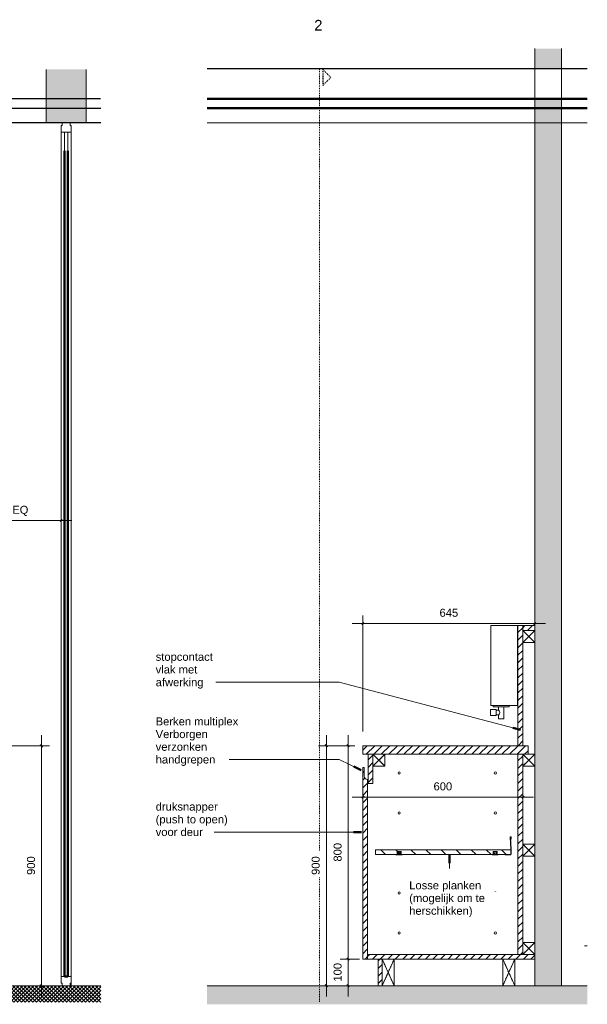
# Model space of a CAD drawing. Header units: millimetres. Extents: x 59467 to 88642, y -9418 to 37445.
# Tile 3 of 6: x 67115 to 69244, y 23555 to 27247. Entities that reach past the tile are written whole.
import ezdxf

# ---------------------------------------------------------------- set-up
doc = ezdxf.new("R2010")
doc.units = ezdxf.units.MM
for name, pattern in [('Dash_2_', [6.35, 3.175, -3.175]), ('Hidden', [7.14375, 4.7625, -2.38125]), ('Overhead xxSmall', [2.579688, 1.5875, -0.992188])]:
    doc.linetypes.add(name, pattern=pattern)
for name, color, linetype, lineweight in [('0-2', 130, 'Continuous', 5), ('A----M-', 8, 'Continuous', 5), ('A----M--20', 8, 'Continuous', 5), ('A09-C---7', 135, 'Dash_2_', 13), ('A09-C---8', 215, 'Dash_2_', 25), ('A09-C---9', 8, 'Dash_2_', 5), ('A09-NT--1', 50, 'Continuous', 50), ('A09-NT--2', 90, 'Continuous', 13), ('A09-NT--3', 7, 'Continuous', 13), ('A22-----2', 7, 'Continuous', 5), ('A23-----1', 55, 'Continuous', 9), ('A23-----2', 130, 'Continuous', 13), ('A29-----2', 50, 'Continuous', 50), ('A29-----3', 9, 'Continuous', 5), ('A29-----4', 130, 'Continuous', 13), ('A31-----2', 250, 'Continuous', 18), ('A31-----3', 7, 'Continuous', 5), ('A31-----4', 253, 'Continuous', 13), ('A35-----1', 170, 'Continuous', 25), ('A35-----2', 130, 'Continuous', 13), ('A35-----3', 50, 'Continuous', 50), ('A79-Y---3', 8, 'Continuous', 5), ('A99----', 1, 'Continuous', 5), ('A99-----4', 1, 'Overhead xxSmall', 5), ('A99-----5', 1, 'Continuous', 13), ('A99-----8', 1, 'Continuous', 25), ('Detail Items', 1, 'Continuous', 5), ('Detail Items-1', 10, 'Continuous', 5), ('Detail Items-2', 1, 'Hidden', 5), ('Detail Items-3', 7, 'Continuous', 5), ('Detail Items-4', 8, 'Continuous', 5), ('walls-1', 7, 'Continuous', 5)]:
    doc.layers.add(name, color=color, linetype=linetype, lineweight=lineweight)
doc.styles.add('Arial', font='arial.ttf', dxfattribs={"height": 40})
doc.styles.add('Arial_1', font='arial.ttf', dxfattribs={"height": 30})
doc.dimstyles.new('TD_Diagonal_1_5_mm', dxfattribs={"dimscale": 304.8, "dimtxt": 30.607782, "dimasz": 0.026247, "dimexe": 0.098425, "dimexo": 0.098425, "dimgap": 0.052493, "dimtad": 1, "dimdec": 0, "dimzin": 0, "dimdsep": 46, "dimtxsty": 'Arial_1', "dimblk1": 'OBLIQUE', "dimblk2": 'OBLIQUE', "dimsah": 1, "dimcen": 0.09, "dimdle": 0.131234, "dimazin": 2, "dimtfac": 1, "dimtdec": 4, "dimtix": 1, "dimtmove": 0, "dimatfit": 3, "dimfxl": 1, "dimtvp": 1, "dimtfill": 1, "dimtolj": 1, "dimtzin": 0, "dimarcsym": 2})
pattern_1 = [(45, (68700.93, 24525), (-14.14214, 14.14214), [])]

# ---------------------------------------------------------------- blocks, each defined once
blk = doc.blocks.new('Rectangular Mullion - 00_maars_horizon_onder_profiel-3650169-Pantry Standard D - Elevation')
at = {"layer": 'A31-----2'}
for p, q in [((-32770.9, 23660), (-32808.9, 23660)), ((-32808.9, 23660), (-32808.9, 23634.5)), ((-32808.9, 23634.5), (-32804.7, 23634.5)), ((-32804.7, 23634.5), (-32804.7, 23625)), ((-32775.1, 23625), (-32775.1, 23634.5)), ((-32775.1, 23634.5), (-32770.9, 23634.5)), ((-32770.9, 23634.5), (-32770.9, 23660))]:
    blk.add_line(p, q, dxfattribs=at)
blk = doc.blocks.new('Rectangular Mullion - 00_maars_horizon-3256539-Pantry Standard D - Elevation')
at = {"layer": 'A31-----3'}
for p, q in [((-37058.9, 26755), (-37058.9, 26790)), ((-37020.9, 26790), (-37020.9, 26755)), ((-37058.9, 23631), (-37058.9, 26025)), ((-37020.9, 26025), (-37020.9, 23631)), ((-37045.9, 23631), (-37058.9, 23631)), ((-37020.9, 23631), (-37033.9, 23631))]:
    blk.add_line(p, q, dxfattribs=at)
blk = doc.blocks.new('Rectangular Mullion - 00_maars_horizon-7807883-Pantry Standard D - Elevation')
at = {"layer": 'A31-----3'}
for p, q in [((-37058.9, 26755), (-37058.9, 26025)), ((-37020.9, 26755), (-37020.9, 26025)), ((-37045.9, 26025), (-37058.9, 26025)), ((-37020.9, 26025), (-37033.9, 26025))]:
    blk.add_line(p, q, dxfattribs=at)
blk = doc.blocks.new('HSR-D_SHL_ARCH_Vaste Inrichting_rvt-2-Pantry Standard D - Elevation')
at = {"layer": 'A22-----2'}
for p, q in [((-32770.8, 23660), (-32770.8, 26790)), ((-37058.9, 23631), (-37058.9, 23625)), ((-32770.8, 23625), (-32770.8, 23634.5))]:
    blk.add_line(p, q, dxfattribs=at)
at = {"layer": 'A29-----2'}
for p, q in [((-37045.9, 26755), (-37045.9, 23625)), ((-37033.9, 23625), (-37033.9, 26755)), ((-32795.9, 26755), (-32795.9, 23660)), ((-32783.9, 23660), (-32783.9, 26755)), ((-32795.9, 23660), (-32783.9, 23660))]:
    blk.add_line(p, q, dxfattribs=at)
at = {"layer": 'walls-1'}
blk.add_line((-32783.8, 26755), (-32783.9, 26755), dxfattribs=at)
at = {"layer": 'A31-----4'}
for name in ['Rectangular Mullion - 00_maars_horizon-3256539-Pantry Standard D - Elevation', 'Rectangular Mullion - 00_maars_horizon-7807883-Pantry Standard D - Elevation', 'Rectangular Mullion - 00_maars_horizon_onder_profiel-3650169-Pantry Standard D - Elevation']:
    blk.add_blockref(name, (0, 0), dxfattribs=at)
blk = doc.blocks.new('HSR-D_ABT_ARCH_Interieur_rvt-1-Pantry Standard D - Section 2')
at = {"layer": 'A23-----1'}
h = blk.add_hatch(dxfattribs=at)
h.set_pattern_fill('FP_3', color=256, style=0, pattern_type=2)
h.set_pattern_definition([(27, (61247.375, 24525), (15.113162, 12.189846), [0.67056, -31.929, 0.67056, -17.729, -4]), (27, (61247.375, 24525), (15.113162, 12.189846), [-51, 0.67056, -3.329]), (58, (61247.375, 24525), (6.676274, 18.232591), [0.67056, -31.729, 0.67056, -32.129, -4]), (58, (61247.375, 24525), (6.676274, 18.232591), [-65.2, 0.67056, -3.329]), (81, (61247.375, 24525), (-0.978499, 19.391816), [0.67056, -31.329, 0.67056, -17.449, -4]), (81, (61247.375, 24525), (-0.978499, 19.391816), [-50.12, 0.67056, -3.329])])
h.paths.add_polyline_path([(61518, 23555.4), (61790.2, 23555.4), (61790.2, 23625), (60363.9, 23625), (60363.9, 23555.4), (61473, 23555.4)])
at = {"layer": 'A29-----3'}
h = blk.add_hatch(color=256, dxfattribs=at)
h.paths.add_polyline_path([(61593, 23625), (61693, 23625), (61693, 26950), (61593, 26950), (61593, 23725)])
h.paths.add_polyline_path([(61693, 27063), (61693, 27138.7), (61593, 27138.7), (61593, 27063)])
at = {"layer": 'A23-----2'}
for p, q in [((61006, 23625), (60363.9, 23625)), ((61473, 23625), (61065.7, 23625)), ((61790.2, 23625), (61518, 23625))]:
    blk.add_line(p, q, dxfattribs=at)
at = {"layer": 'A29-----4'}
for p, q in [((61593, 27138.7), (61593, 24975)), ((61693, 23625), (61693, 27138.7)), ((61593, 24912), (61593, 24493)), ((61593, 24448), (61593, 24155.2)), ((61593, 24110.2), (61593, 23787.5)), ((61593, 23725), (61593, 23625)), ((61593, 23625), (61693, 23625))]:
    blk.add_line(p, q, dxfattribs=at)
at = {"layer": 'A35-----1'}
blk.add_line((61790.2, 27063), (60363.9, 27063), dxfattribs=at)
at = {"layer": 'A35-----2'}
blk.add_line((60363.9, 26860), (61790.2, 26860), dxfattribs=at)
at = {"layer": 'A35-----3'}
for p, q in [((61790.2, 26950), (60363.9, 26950)), ((61790.2, 26915), (60363.9, 26915))]:
    blk.add_line(p, q, dxfattribs=at)
blk = doc.blocks.new('717 Paper Dispenser - 717 Paper Dispenser-18297893-Pantry Standard D - Section 2')
at = {"layer": 'A79-Y---3'}
for p, q in [((61428.5, 24675), (61428.5, 24975)), ((61528.5, 24975), (61428.5, 24975)), ((61528.5, 24975), (61528.5, 24675)), ((61428.5, 24675), (61528.5, 24675))]:
    blk.add_line(p, q, dxfattribs=at)
blk = doc.blocks.new('717 Toilet Dispenser Exclusive - 717 Toilet Dispenser Exclusive-18296870-Pantry Standard D - Section 2')
at = {"layer": 'A79-Y---3'}
for p, q in [((61448.5, 24660), (61427.5, 24660)), ((61427.5, 24660), (61427.5, 24638)), ((61437.5, 24675), (61437.5, 24670)), ((61437.5, 24670), (61457.5, 24670)), ((61448.5, 24658), (61448.5, 24660)), ((61457.5, 24670), (61457.5, 24658)), ((61477.5, 24670), (61457.5, 24670)), ((61477.5, 24625), (61477.5, 24670)), ((61477.5, 24670), (61497.5, 24670)), ((61497.5, 24670), (61497.5, 24675)), ((61427.5, 24638), (61448.5, 24638)), ((61457.5, 24658), (61448.5, 24658)), ((61448.5, 24640), (61448.5, 24658)), ((61448.5, 24638), (61448.5, 24640)), ((61448.5, 24640), (61457.5, 24640)), ((61457.5, 24640), (61457.5, 24625)), ((61457.5, 24625), (61477.5, 24625))]:
    blk.add_line(p, q, dxfattribs=at)
blk.add_arc((61449.3, 24649), 12.2, 312.2916, 47.7084, dxfattribs=at)
blk = doc.blocks.new('Afstandsklods - Afstandsklods-18260673-Pantry Standard D - Section 2')
at = {"layer": 'Detail Items'}
for p, q in [((61021, 23625.5), (61065.7, 23725)), ((61065.7, 23625), (61021, 23724.5)), ((61065.7, 23725), (61065.7, 23625)), ((61021, 23625), (61065.7, 23625))]:
    blk.add_line(p, q, dxfattribs=at)
at = {"layer": 'Detail Items-2'}
for p, q in [((61065.7, 23725), (61021, 23625.5)), ((61065.7, 23625), (61021, 23724.5)), ((61065.7, 23725), (61065.7, 23625)), ((61065.7, 23625), (61021, 23625))]:
    blk.add_line(p, q, dxfattribs=at)
blk = doc.blocks.new('Afstandsklods - Afstandsklods-V1-Pantry Standard D - Section 2')
at = {"layer": 'Detail Items'}
for p, q in [((61473, 23725), (61518, 23725)), ((61473, 23725), (61473, 23625)), ((61518, 23625), (61473, 23725)), ((61473, 23625), (61518, 23725)), ((61518, 23725), (61518, 23625)), ((61473, 23625), (61518, 23625))]:
    blk.add_line(p, q, dxfattribs=at)
at = {"layer": 'Detail Items-2'}
for p, q in [((61473, 23725), (61518, 23725)), ((61473, 23625), (61473, 23725)), ((61518, 23725), (61473, 23625)), ((61518, 23625), (61473, 23725)), ((61518, 23725), (61518, 23625)), ((61518, 23625), (61473, 23625))]:
    blk.add_line(p, q, dxfattribs=at)
blk = doc.blocks.new('Afstandsklods - Afstandsklods-13575863-Pantry Standard D - Section 2')
at = {"layer": 'Detail Items'}
for p, q in [((61548, 24155.2), (61593, 24155.2)), ((61548, 24155.2), (61548, 24110.2)), ((61593, 24110.2), (61548, 24155.2)), ((61548, 24110.2), (61593, 24155.2)), ((61593, 24155.2), (61593, 24110.2)), ((61548, 24110.2), (61593, 24110.2))]:
    blk.add_line(p, q, dxfattribs=at)
at = {"layer": 'Detail Items-2'}
for p, q in [((61548, 24155.2), (61593, 24155.2)), ((61548, 24110.2), (61548, 24155.2)), ((61593, 24155.2), (61548, 24110.2)), ((61593, 24110.2), (61548, 24155.2)), ((61593, 24155.2), (61593, 24110.2)), ((61593, 24110.2), (61548, 24110.2))]:
    blk.add_line(p, q, dxfattribs=at)
blk = doc.blocks.new('Afstandsklods - Afstandsklods-13479953-Pantry Standard D - Section 2')
at = {"layer": 'Detail Items'}
for p, q in [((61548, 24957), (61548, 24912)), ((61548, 24912), (61593, 24957)), ((61593, 24912), (61548, 24957)), ((61593, 24957), (61593, 24912)), ((61593, 24912), (61548, 24912))]:
    blk.add_line(p, q, dxfattribs=at)
at = {"layer": 'Detail Items-2'}
for p, q in [((61548, 24957), (61548, 24912)), ((61548, 24957), (61593, 24912)), ((61548, 24912), (61593, 24957)), ((61593, 24912), (61593, 24957)), ((61548, 24912), (61593, 24912))]:
    blk.add_line(p, q, dxfattribs=at)
blk = doc.blocks.new('Afstandsklods - Afstandsklods-V2-Pantry Standard D - Section 2')
at = {"layer": 'Detail Items'}
for p, q in [((60986, 24493), (60986, 24448)), ((61031, 24493), (60986, 24493)), ((60986, 24448), (61031, 24493)), ((61031, 24448), (60986, 24493)), ((61031, 24493), (61031, 24448)), ((61031, 24448), (60986, 24448))]:
    blk.add_line(p, q, dxfattribs=at)
at = {"layer": 'Detail Items-2'}
for p, q in [((61031, 24493), (60986, 24493)), ((60986, 24493), (60986, 24448)), ((60986, 24493), (61031, 24448)), ((60986, 24448), (61031, 24493)), ((61031, 24448), (61031, 24493)), ((60986, 24448), (61031, 24448))]:
    blk.add_line(p, q, dxfattribs=at)
blk = doc.blocks.new('DIMBLOCK14-Pantry Standard D - Elevation')
at = {"layer": 'A----M--20'}
for p, q in [((66963.8, 24555), (66963.8, 25399.3)), ((67269.8, 25345), (67269.8, 25399.3)), ((66963.8, 25369.3), (67309.8, 25369.3)), ((66963.8, 25369.3), (66963.8, 24555)), ((67269.8, 25369.3), (67269.8, 25345))]:
    blk.add_line(p, q, dxfattribs=at)
at = {"layer": 'A----M--20', "lineweight": 35}
for p, q in [((66963.8, 25369.3), (66959.8, 25365.3)), ((66963.8, 25369.3), (66967.8, 25373.3)), ((67269.8, 25369.3), (67265.8, 25365.3)), ((67269.8, 25369.3), (67273.8, 25373.3))]:
    blk.add_line(p, q, dxfattribs=at)
at = {"layer": 'A----M--20', "color": 0, "insert": (67086.7, 25424.3), "char_height": 30, "width": 72.329, "attachment_point": 1, "line_spacing_factor": 0.941778, "style": 'Arial_1', "bg_fill": 3, "box_fill_scale": 1.25, "bg_fill_color": 256, "bg_fill_true_color": 13158600, "bg_fill_transparency": 0}
blk.add_mtext('EQ', dxfattribs=at)
blk = doc.blocks.new('_Oblique')
at = {"color": 0, "linetype": 'ByBlock', "lineweight": -2}
blk.add_line((-0.5, -0.5), (0.5, 0.5), dxfattribs=at)
blk = doc.blocks.new('DIMBLOCK17-Pantry Standard D - Elevation')
at = {"layer": 'A----M--20'}
for p, q in [((67196.9, 24565), (67196.9, 23585)), ((66993.8, 24525), (67226.9, 24525)), ((67196.9, 24525), (66993.8, 24525)), ((67172.6, 23625), (67226.9, 23625)), ((67196.9, 23625), (67172.6, 23625))]:
    blk.add_line(p, q, dxfattribs=at)
at = {"layer": 'A----M--20', "lineweight": 35}
for p, q in [((67196.9, 24525), (67192.9, 24529)), ((67196.9, 24525), (67200.9, 24521)), ((67196.9, 23625), (67192.9, 23629)), ((67196.9, 23625), (67200.9, 23621))]:
    blk.add_line(p, q, dxfattribs=at)
at = {"layer": 'A----M--20', "color": 0, "insert": (67142, 24040.4), "char_height": 30, "width": 83.065, "attachment_point": 1, "rotation": 90, "line_spacing_factor": 0.941778, "style": 'Arial_1', "bg_fill": 3, "box_fill_scale": 1.25, "bg_fill_color": 256, "bg_fill_true_color": 13158600, "bg_fill_transparency": 0}
blk.add_mtext('900', dxfattribs=at)
blk = doc.blocks.new('Detail View - Detail - Detail Number-13476530-Pantry Standard D - Section 2')
at = {"layer": 'A09-C---8'}
for p, q in [((60798.2, 27060.3), (60828.2, 27030.3)), ((60798.2, 27060.3), (60798.2, 27000.3)), ((60798.2, 27000.3), (60828.2, 27030.3))]:
    blk.add_line(p, q, dxfattribs=at)
blk = doc.blocks.new('DIMBLOCK18-Pantry Standard D - Section 2')
at = {"layer": 'A----M--20'}
for p, q in [((68401.5, 24578.2), (68401.5, 25013.3)), ((69046.5, 24959), (69046.5, 25013.3)), ((68361.5, 24983.3), (69086.5, 24983.3)), ((68401.5, 24983.3), (68401.5, 24578.2)), ((69046.5, 24983.3), (69046.5, 24959))]:
    blk.add_line(p, q, dxfattribs=at)
at = {"layer": 'A----M--20', "lineweight": 35}
for p, q in [((68401.5, 24983.3), (68397.5, 24979.3)), ((68401.5, 24983.3), (68405.5, 24987.3)), ((69046.5, 24983.3), (69042.5, 24979.3)), ((69046.5, 24983.3), (69050.5, 24987.3))]:
    blk.add_line(p, q, dxfattribs=at)
at = {"layer": 'A----M--20', "color": 0, "insert": (68689.4, 25038.3), "char_height": 30, "width": 83.065, "attachment_point": 1, "line_spacing_factor": 0.941778, "style": 'Arial_1', "bg_fill": 3, "box_fill_scale": 1.25, "bg_fill_color": 256, "bg_fill_true_color": 13158600, "bg_fill_transparency": 0}
blk.add_mtext('645', dxfattribs=at)
blk = doc.blocks.new('DIMBLOCK19-Pantry Standard D - Section 2')
at = {"layer": 'A----M--20'}
for p, q in [((68389.5, 23725), (68316.9, 23725)), ((68346.9, 23585), (68346.9, 23725)), ((68346.9, 23725), (68389.5, 23725)), ((68371.3, 23625), (68316.9, 23625)), ((68346.9, 23625), (68371.3, 23625))]:
    blk.add_line(p, q, dxfattribs=at)
at = {"layer": 'A----M--20', "lineweight": 35}
for p, q in [((68346.9, 23725), (68342.9, 23729)), ((68346.9, 23725), (68350.9, 23721)), ((68346.9, 23625), (68342.9, 23629)), ((68346.9, 23625), (68350.9, 23621))]:
    blk.add_line(p, q, dxfattribs=at)
at = {"layer": 'A----M--20', "color": 0, "insert": (68292, 23640.4), "char_height": 30, "width": 83.065, "attachment_point": 1, "rotation": 90, "line_spacing_factor": 0.941778, "style": 'Arial_1', "bg_fill": 3, "box_fill_scale": 1.25, "bg_fill_color": 256, "bg_fill_true_color": 13158600, "bg_fill_transparency": 0}
blk.add_mtext('100', dxfattribs=at)
blk = doc.blocks.new('DIMBLOCK20-Pantry Standard D - Section 2')
at = {"layer": 'A----M--20'}
for p, q in [((68346.9, 23725), (68346.9, 24565)), ((68371.5, 24525), (68316.9, 24525)), ((68346.9, 24525), (68371.5, 24525)), ((68389.5, 23725), (68316.9, 23725)), ((68346.9, 23725), (68389.5, 23725))]:
    blk.add_line(p, q, dxfattribs=at)
at = {"layer": 'A----M--20', "lineweight": 35}
for p, q in [((68346.9, 24525), (68342.9, 24529)), ((68346.9, 24525), (68350.9, 24521)), ((68346.9, 23725), (68342.9, 23729)), ((68346.9, 23725), (68350.9, 23721))]:
    blk.add_line(p, q, dxfattribs=at)
at = {"layer": 'A----M--20', "color": 0, "insert": (68292, 24090.4), "char_height": 30, "width": 83.065, "attachment_point": 1, "rotation": 90, "line_spacing_factor": 0.941778, "style": 'Arial_1', "bg_fill": 3, "box_fill_scale": 1.25, "bg_fill_color": 256, "bg_fill_true_color": 13158600, "bg_fill_transparency": 0}
blk.add_mtext('800', dxfattribs=at)
blk = doc.blocks.new('DIMBLOCK21-Pantry Standard D - Section 2')
at = {"layer": 'A----M--20'}
for p, q in [((68264.8, 24565), (68264.8, 23585)), ((68371.5, 24525), (68234.8, 24525)), ((68264.8, 24525), (68371.5, 24525)), ((68240.4, 23625), (68294.8, 23625)), ((68264.8, 23625), (68240.4, 23625))]:
    blk.add_line(p, q, dxfattribs=at)
at = {"layer": 'A----M--20', "lineweight": 35}
for p, q in [((68264.8, 24525), (68260.8, 24529)), ((68264.8, 24525), (68268.8, 24521)), ((68264.8, 23625), (68260.8, 23629)), ((68264.8, 23625), (68268.8, 23621))]:
    blk.add_line(p, q, dxfattribs=at)
at = {"layer": 'A----M--20', "color": 0, "insert": (68209.8, 24040.4), "char_height": 30, "width": 83.065, "attachment_point": 1, "rotation": 90, "line_spacing_factor": 0.941778, "style": 'Arial_1', "bg_fill": 3, "box_fill_scale": 1.25, "bg_fill_color": 256, "bg_fill_true_color": 13158600, "bg_fill_transparency": 0}
blk.add_mtext('900', dxfattribs=at)
blk = doc.blocks.new('DIMBLOCK22-Pantry Standard D - Section 2')
at = {"layer": 'A----M--20'}
for p, q in [((68361.5, 24332.5), (69041.5, 24332.5)), ((68401.5, 24308.2), (68401.5, 24362.5)), ((68401.5, 24332.5), (68401.5, 24308.2)), ((69001.5, 24308.2), (69001.5, 24362.5)), ((69001.5, 24332.5), (69001.5, 24308.2))]:
    blk.add_line(p, q, dxfattribs=at)
at = {"layer": 'A----M--20', "lineweight": 35}
for p, q in [((68401.5, 24332.5), (68397.5, 24328.5)), ((68401.5, 24332.5), (68405.5, 24336.5)), ((69001.5, 24332.5), (68997.5, 24328.5)), ((69001.5, 24332.5), (69005.5, 24336.5))]:
    blk.add_line(p, q, dxfattribs=at)
at = {"layer": 'A----M--20', "color": 0, "insert": (68666.9, 24387.5), "char_height": 30, "width": 83.065, "attachment_point": 1, "line_spacing_factor": 0.941778, "style": 'Arial_1', "bg_fill": 3, "box_fill_scale": 1.25, "bg_fill_color": 256, "bg_fill_true_color": 13158600, "bg_fill_transparency": 0}
blk.add_mtext('600', dxfattribs=at)

msp = doc.modelspace()

# ---------------------------------------------------------------- hatches: boundary and pattern name
at = {"layer": 'Detail Items-1'}
msp.add_hatch(color=256, dxfattribs=at).paths.add_polyline_path([(67282.8, 26860), (67363.8, 26860), (67363.8, 27060.5), (67213.8, 27060.5), (67213.8, 26860)])
h = msp.add_hatch(color=256, dxfattribs=at)
h.paths.add_polyline_path([(68529.9, 24115.6), (68549.5, 24115.6), (68549.5, 24116.8), (68545.5, 24116.8), (68545.5, 24128.7), (68529.9, 24128.7), (68529.9, 24116.8), (68525.9, 24116.7), (68525.9, 24115.6)])
h.paths.add_polyline_path([(68537.7, 24118.7), (68536.7, 24118.8), (68535.7, 24119.2), (68534.9, 24119.8), (68534.2, 24120.7), (68533.8, 24121.6), (68533.7, 24122.7), (68533.8, 24123.7), (68534.2, 24124.7), (68534.9, 24125.5), (68535.7, 24126.1), (68536.7, 24126.5), (68537.7, 24126.7), (68538.7, 24126.5), (68539.7, 24126.1), (68540.5, 24125.5), (68541.2, 24124.7), (68541.6, 24123.7), (68541.7, 24122.7), (68541.6, 24121.6), (68541.2, 24120.7), (68540.5, 24119.8), (68539.7, 24119.2), (68538.7, 24118.8)])
h = msp.add_hatch(color=256, dxfattribs=at)
h.paths.add_polyline_path([(68909.9, 24115.6), (68909.9, 24116.8), (68905.9, 24116.8), (68905.9, 24128.7), (68890.3, 24128.7), (68890.3, 24116.8), (68886.3, 24116.7), (68886.3, 24115.6), (68905.9, 24115.6)])
h.paths.add_polyline_path([(68898.1, 24118.7), (68897.1, 24118.8), (68896.1, 24119.2), (68895.3, 24119.8), (68894.6, 24120.7), (68894.2, 24121.6), (68894.1, 24122.7), (68894.2, 24123.7), (68894.6, 24124.7), (68895.3, 24125.5), (68896.1, 24126.1), (68897.1, 24126.5), (68898.1, 24126.7), (68899.1, 24126.5), (68900.1, 24126.1), (68900.9, 24125.5), (68901.6, 24124.7), (68902, 24123.7), (68902.1, 24122.7), (68902, 24121.6), (68901.6, 24120.7), (68900.9, 24119.8), (68900.1, 24119.2), (68899.1, 24118.8)])
at = {"layer": 'Detail Items-3'}
h = msp.add_hatch(color=256, dxfattribs=at)
h.paths.add_polyline_path([(68955, 24182.1), (68955.7, 24182.1), (68955.1, 24182.4)])
h.paths.add_polyline_path([(68949.5, 24115.8), (68956.6, 24115.9), (68957.5, 24116.4), (68958, 24117.2), (68958, 24117.7), (68958, 24136.1), (68955.9, 24181.7), (68955, 24182.1), (68955, 24181), (68957, 24135), (68956.9, 24116.7), (68936, 24116.7), (68936, 24115.8)])
h.paths.add_polyline_path([(68957.8, 24182.2), (68957.6, 24182.5), (68957.4, 24182.1)])
h.paths.add_polyline_path([(68957.8, 24181.8), (68957.8, 24182.2), (68957.4, 24181.8), (68957.8, 24181.8)])
h.paths.add_polyline_path([(68958.1, 24175.1), (68957.8, 24181.8), (68956.8, 24181.7), (68957.4, 24175.1), (68957.8, 24175.1)])
h.paths.add_polyline_path([(68955.3, 24182.7), (68956.2, 24182.1), (68955.6, 24183)])
h.paths.add_polyline_path([(68956.1, 24182.1), (68955.3, 24182.7), (68955.3, 24182.3), (68956, 24182.1)])
h.paths.add_polyline_path([(68957.4, 24182.8), (68957, 24182.9), (68957, 24182.5)])
h.paths.add_polyline_path([(68956.7, 24182.1), (68957.6, 24182.5), (68957.4, 24182.8), (68956.7, 24182.1)])
h.paths.add_polyline_path([(68956.3, 24182.2), (68956, 24183.1), (68955.6, 24183), (68956.2, 24182.3)])
h.paths.add_polyline_path([(68956.5, 24182.2), (68957, 24183.1), (68956.3, 24183.2)])
h.paths.add_polyline_path([(68956.4, 24182.2), (68956.2, 24183.2), (68956, 24183), (68956.3, 24182.3)])
at = {"layer": 'Detail Items-4'}
h = msp.add_hatch(dxfattribs=at)
h.set_pattern_fill('FP_4', color=256, style=0, pattern_type=2)
h.set_pattern_definition(pattern_1)
h.paths.add_polyline_path([(68983.5, 23742.5), (69001.5, 23742.5), (69001.5, 24493), (68983.5, 24493), (68983.5, 23787.5)])
h.paths.add_polyline_path([(68983.5, 24525), (69001.5, 24525), (69001.5, 24975), (68983.5, 24975), (68983.5, 24691.3)])
h = msp.add_hatch(dxfattribs=at)
h.set_pattern_fill('FP_4', color=256, style=0, pattern_type=2)
h.set_pattern_definition(pattern_1)
h.paths.add_polyline_path([(69046.5, 24957), (69046.5, 24975), (69001.5, 24975), (69001.5, 24957)])
h = msp.add_hatch(dxfattribs=at)
h.set_pattern_fill('FP_4', color=256, style=0, pattern_type=2)
h.set_pattern_definition(pattern_1)
h.paths.add_polyline_path([(69001.5, 24493), (69021.5, 24493), (69021.5, 24525), (68401.5, 24525), (68401.5, 24493), (68983.5, 24493)])
h = msp.add_hatch(dxfattribs=at)
h.set_pattern_fill('FP_4', color=256, style=0, pattern_type=2)
h.set_pattern_definition(pattern_1)
h.paths.add_polyline_path([(68439.5, 24383), (68439.5, 24493), (68421.5, 24493), (68421.5, 24383)])
h = msp.add_hatch(dxfattribs=at)
h.set_pattern_fill('FP_4', color=256, style=0, pattern_type=2)
h.set_pattern_definition(pattern_1)
h.paths.add_polyline_path([(68419.5, 23725), (68419.5, 24398), (68416.2, 24398.4), (68413.2, 24399.7), (68410.6, 24401.7), (68408.6, 24404.3), (68407.3, 24407.4), (68406.9, 24410.6), (68406.9, 24443), (68401.5, 24443), (68401.5, 23725), (68416.2, 23725)])
h = msp.add_hatch(dxfattribs=at)
h.set_pattern_fill('FP_5', color=256, style=0, pattern_type=2)
h.set_pattern_definition([(135, (68700.93, 24525), (-28.2843, -28.2843), [])])
h.paths.add_polyline_path([(68956.1, 24116.7), (68957, 24116.9), (68957, 24135), (68448.6, 24135), (68448.6, 24116.7), (68529.9, 24116.8), (68529.9, 24128.7), (68545.5, 24128.7), (68545.5, 24116.8), (68890.3, 24116.8), (68890.3, 24128.7), (68905.9, 24128.7), (68905.9, 24116.8), (68955.5, 24116.7)])
h.paths.add_polyline_path([(68537.7, 24118.7), (68538.7, 24118.8), (68539.7, 24119.2), (68540.5, 24119.8), (68541.2, 24120.7), (68541.6, 24121.6), (68541.7, 24122.7), (68541.6, 24123.7), (68541.2, 24124.7), (68540.5, 24125.5), (68539.7, 24126.1), (68538.7, 24126.5), (68537.7, 24126.7), (68536.7, 24126.5), (68535.7, 24126.1), (68534.9, 24125.5), (68534.2, 24124.7), (68533.8, 24123.7), (68533.7, 24122.7), (68533.8, 24121.6), (68534.2, 24120.7), (68534.9, 24119.8), (68535.7, 24119.2), (68536.7, 24118.8)])
h.paths.add_polyline_path([(68898.1, 24118.7), (68899.1, 24118.8), (68900.1, 24119.2), (68900.9, 24119.8), (68901.6, 24120.7), (68902, 24121.6), (68902.1, 24122.7), (68902, 24123.7), (68901.6, 24124.7), (68900.9, 24125.5), (68900.1, 24126.1), (68899.1, 24126.5), (68898.1, 24126.7), (68897.1, 24126.5), (68896.1, 24126.1), (68895.3, 24125.5), (68894.6, 24124.7), (68894.2, 24123.7), (68894.1, 24122.7), (68894.2, 24121.6), (68894.6, 24120.7), (68895.3, 24119.8), (68896.1, 24119.2), (68897.1, 24118.8)])
h = msp.add_hatch(dxfattribs=at)
h.set_pattern_fill('FP_4', color=256, style=0, pattern_type=2)
h.set_pattern_definition(pattern_1)
h.paths.add_polyline_path([(69001.5, 23725), (69046.5, 23725), (69046.5, 23742.5), (68419.5, 23742.5), (68419.5, 23725), (68983.5, 23725)])
h = msp.add_hatch(dxfattribs=at)
h.set_pattern_fill('FP_4', color=256, style=0, pattern_type=2)
h.set_pattern_definition(pattern_1)
h.paths.add_polyline_path([(68474.3, 23625), (68474.5, 23625), (68474.5, 23725), (68459.5, 23725), (68459.5, 23625)])
h = msp.add_hatch(dxfattribs=at)
h.set_pattern_fill('FP_2', color=256, style=0, pattern_type=2)
h.set_pattern_definition([(45, (65176.637, 22906.195), (-7.071068, 7.071068), []), (135, (65176.637, 22906.195), (-7.071068, -7.071068), [])])
h.paths.add_polyline_path([(65151.4, 23563.7), (67419, 23563.7), (67419, 23625), (62883.8, 23625), (62883.8, 23563.7), (64561.8, 23563.7)])

# ---------------------------------------------------------------- linework, layer by layer
at = {"layer": 'A09-C---7'}
msp.add_line((68239.6, 27060.3), (68239.6, 23564.1), dxfattribs=at)
at = {"layer": 'A09-NT--1'}
for p, q in [((68993.7, 24584.2), (68964.7, 24591.8)), ((68395.5, 24433.7), (68368.4, 24446.6)), ((68396.4, 24201.2), (68366.4, 24201.2)), ((68727.4, 24114.9), (68727.4, 24084.9))]:
    msp.add_line(p, q, dxfattribs=at)
at = {"layer": 'A09-NT--2'}
for p, q in [((67877.5, 24762.9), (67844.6, 24762.9)), ((68312.8, 24762.9), (67877.5, 24762.9)), ((68993.7, 24584.2), (68312.8, 24762.9)), ((67996.3, 24473.2), (67885.6, 24473.2)), ((68312.8, 24473.2), (67996.3, 24473.2)), ((68395.5, 24433.7), (68312.8, 24473.2)), ((67948.9, 24201.2), (67839.3, 24201.2)), ((68396.4, 24201.2), (67948.9, 24201.2)), ((68727.4, 24114.9), (68727.4, 24064.7))]:
    msp.add_line(p, q, dxfattribs=at)
at = {"layer": 'A99----'}
for p, q in [((67269.8, 26825), (67269.8, 23660)), ((67307.8, 26825), (67307.8, 26735)), ((68957, 24136.1), (68954.9, 24181.7)), ((68955.9, 24181.7), (68958, 24136.1)), ((68957.1, 24175.1), (68956.8, 24181.8)), ((68957.8, 24181.8), (68958.1, 24175.1)), ((68958.1, 24175.1), (68957.1, 24175.1)), ((68936, 24115.8), (68936, 24116.7)), ((68949.5, 24115.8), (68936, 24115.8)), ((68956.1, 24115.8), (68949.5, 24115.8)), ((68957, 24135), (68957, 24136.1)), ((68958, 24136.1), (68958, 24128.6)), ((68958, 24128.6), (68958, 24117.7))]:
    msp.add_line(p, q, dxfattribs=at)
for centre in [(68538, 24422.7), (68898.4, 24422.7), (68538, 24272.7), (68898.4, 24272.7), (68538, 24122.7), (68898.4, 24122.7), (68538, 23972.7), (68898.4, 23972.7), (68538, 23822.7), (68898.4, 23822.7)]:
    msp.add_circle(centre, 4.24, dxfattribs=at)
for centre, radius, start, end in [((68956.4, 24181.8), 1.45, 2.6, 182.6), ((68956.4, 24181.8), 0.45, 2.6, 182.6), ((68956.1, 24117.7), 1.9, 270, 0)]:
    msp.add_arc(centre, radius, start, end, dxfattribs=at)
at = {"layer": 'A99-----4'}
msp.add_line((69242.8, 23775), (69232.9, 23775), dxfattribs=at)
msp.add_line((69242.8, 23775), (69232.9, 23775), dxfattribs=at)
at = {"layer": 'A99-----5'}
for p, q in [((67213.8, 27060.5), (67213.8, 26860)), ((67363.8, 26860), (67363.8, 27060.5)), ((67213.8, 26860), (67363.8, 26860)), ((67274, 26850.5), (67269.8, 26850.5)), ((67269.8, 26850.5), (67269.8, 26825)), ((67274, 26860), (67274, 26850.5)), ((67303.6, 26860), (67274, 26860)), ((67303.6, 26850.5), (67303.6, 26860)), ((67307.8, 26850.5), (67303.6, 26850.5)), ((67307.8, 26825), (67307.8, 26850.5)), ((67269.8, 26825), (67307.8, 26825)), ((67282.8, 26745), (67282.8, 26825)), ((67294.8, 26730), (67294.8, 26825)), ((68983.5, 24525), (68983.5, 24975)), ((68983.5, 24975), (69001.5, 24975)), ((69046.5, 24975), (69001.5, 24975)), ((69001.5, 24975), (69001.5, 24957)), ((69001.5, 24957), (69046.5, 24957)), ((69046.5, 24957), (69046.5, 24975)), ((69001.5, 24912), (69001.5, 24525)), ((69021.5, 24525), (68401.5, 24525)), ((68401.5, 24525), (68401.5, 24493)), ((69021.5, 24493), (69021.5, 24525)), ((68401.5, 24493), (68421.5, 24493)), ((68421.5, 24493), (68439.5, 24493)), ((68421.5, 24383), (68421.5, 24493)), ((68484.5, 24493), (69001.5, 24493)), ((68983.5, 23742.5), (68983.5, 24493)), ((68401.5, 23725), (68401.5, 24443)), ((68401.5, 24443), (68406.9, 24443)), ((68406.9, 24443), (68406.9, 24410.6)), ((68439.5, 24448), (68439.5, 24383)), ((69001.5, 24448), (69001.5, 24155.2)), ((68419.5, 24398), (68419.5, 23742.5)), ((68439.5, 24383), (68421.5, 24383)), ((68448.6, 24116.7), (68448.6, 24135)), ((68448.6, 24135), (68957, 24135)), ((68525.9, 24116.7), (68448.6, 24116.7)), ((68525.9, 24115.6), (68525.9, 24116.8)), ((68525.9, 24116.8), (68529.9, 24116.8)), ((68549.5, 24115.6), (68525.9, 24115.6)), ((68529.9, 24116.8), (68529.9, 24128.7)), ((68529.9, 24128.7), (68545.5, 24128.7)), ((68545.5, 24128.7), (68545.5, 24116.8)), ((68545.5, 24116.8), (68549.5, 24116.8)), ((68549.5, 24116.8), (68549.5, 24115.6)), ((68886.3, 24116.7), (68549.5, 24116.7)), ((68886.3, 24115.6), (68886.3, 24116.8)), ((68886.3, 24116.8), (68890.3, 24116.8)), ((68909.9, 24115.6), (68886.3, 24115.6)), ((68890.3, 24116.8), (68890.3, 24128.7)), ((68890.3, 24128.7), (68905.9, 24128.7)), ((68905.9, 24128.7), (68905.9, 24116.8)), ((68905.9, 24116.8), (68909.9, 24116.8)), ((68909.9, 24116.8), (68909.9, 24115.6)), ((68957, 24116.7), (68909.9, 24116.7)), ((68957, 24135), (68957, 24116.7)), ((69001.5, 24110.2), (69001.5, 23787.5)), ((68419.5, 23725), (68419.5, 23742.5)), ((68419.5, 23742.5), (69001.5, 23742.5)), ((69046.5, 23742.5), (69046.5, 23725)), ((68419.5, 23725), (68401.5, 23725)), ((68926.5, 23725), (68419.5, 23725)), ((68459.5, 23625), (68459.5, 23725)), ((68474.5, 23725), (68474.5, 23625)), ((69046.5, 23725), (68971.5, 23725)), ((67419, 23625), (62883.8, 23625)), ((68474.5, 23625), (68459.5, 23625))]:
    msp.add_line(p, q, dxfattribs=at)
for centre, radius, start, end in [((68419.5, 24410.6), 12.6, 180, 270), ((68537.7, 24122.7), 4, 0, 180), ((68537.7, 24122.7), 4, 180, 0), ((68898.1, 24122.7), 4, 0, 180), ((68898.1, 24122.7), 4, 180, 0)]:
    msp.add_arc(centre, radius, start, end, dxfattribs=at)
at = {"layer": 'A99-----8'}
for p, q in [((67417.3, 26950), (62883.8, 26950)), ((62883.8, 26915), (67419, 26915)), ((67419, 26860), (62883.8, 26860))]:
    msp.add_line(p, q, dxfattribs=at)

# ---------------------------------------------------------------- block references
at = {"layer": '0-2'}
for name, p in [('HSR-D_ABT_ARCH_Interieur_rvt-1-Pantry Standard D - Section 2', (7453.6, 0)), ('HSR-D_SHL_ARCH_Vaste Inrichting_rvt-2-Pantry Standard D - Elevation', (100078.7, 0))]:
    msp.add_blockref(name, p, dxfattribs=at)
at = {"layer": 'A09-C---8'}
msp.add_blockref('Detail View - Detail - Detail Number-13476530-Pantry Standard D - Section 2', (7453.6, 0), dxfattribs=at)
at = {"layer": 'A79-Y---3'}
for name in ['717 Paper Dispenser - 717 Paper Dispenser-18297893-Pantry Standard D - Section 2', '717 Toilet Dispenser Exclusive - 717 Toilet Dispenser Exclusive-18296870-Pantry Standard D - Section 2']:
    msp.add_blockref(name, (7453.6, 0), dxfattribs=at)
at = {"layer": 'Detail Items'}
for name, p in [('Afstandsklods - Afstandsklods-13479953-Pantry Standard D - Section 2', (7453.6, 0)), ('Afstandsklods - Afstandsklods-V2-Pantry Standard D - Section 2', (7453.6, 0)), ('Afstandsklods - Afstandsklods-13575863-Pantry Standard D - Section 2', (7453.6, 337.8)), ('Afstandsklods - Afstandsklods-13575863-Pantry Standard D - Section 2', (7453.6, 0)), ('Afstandsklods - Afstandsklods-13575863-Pantry Standard D - Section 2', (7453.6, -367.7)), ('Afstandsklods - Afstandsklods-18260673-Pantry Standard D - Section 2', (7453.6, 0)), ('Afstandsklods - Afstandsklods-V1-Pantry Standard D - Section 2', (7453.6, 0))]:
    msp.add_blockref(name, p, dxfattribs=at)

# ---------------------------------------------------------------- texts
at = {"layer": 'A09-C---9', "insert": (68219.3, 27246), "char_height": 40, "width": 38.481, "attachment_point": 1, "style": 'Arial'}
msp.add_mtext('2', dxfattribs=at)

# ---------------------------------------------------------------- next in the draw order: texts
at = {"layer": 'A09-NT--3', "char_height": 30, "attachment_point": 1, "style": 'Arial_1', "bg_fill": 3, "box_fill_scale": 1.25, "bg_fill_color": 256, "bg_fill_true_color": 13158600, "bg_fill_transparency": 0}
for s, insert, width in [('stopcontact ', (67624.7, 24873.2), 258.143), ('Berken multiplex ', (67624.7, 24631.1), 386.413), ('druksnapper ', (67624.7, 24311.5), 295.021), ('Losse planken', (68575.7, 24016.4), 325.485)]:
    msp.add_mtext(s, dxfattribs=dict(at, insert=insert, width=width))

# ---------------------------------------------------------------- next in the draw order: dimensions: what is measured, and where the dimension line sits
at = {"layer": 'A----M-'}
dim = msp.add_linear_dim(base=(67269.8, 25369.3), p1=(66963.8, 24525), p2=(67269.8, 25375), text='EQ', dimstyle='TD_Diagonal_1_5_mm', override={"dimpost": '<>', "dimfxl": 903.393838}, dxfattribs=at)
dim.commit()
dim.dimension.update_dxf_attribs({"geometry": 'DIMBLOCK14-Pantry Standard D - Elevation', "text_midpoint": (67116.8, 25401.8)})
dim = msp.add_linear_dim(base=(69046.5, 24983.3), p1=(68401.5, 24548.2), p2=(69046.5, 24989), dimstyle='TD_Diagonal_1_5_mm', override={"dimpost": '<>', "dimfxl": 781.235087}, dxfattribs=at)
dim.commit()
dim.dimension.update_dxf_attribs({"geometry": 'DIMBLOCK18-Pantry Standard D - Section 2', "text_midpoint": (68724, 25014.6)})
dim = msp.add_linear_dim(base=(68346.9, 23725), p1=(68341.3, 23625), p2=(68419.5, 23725), angle=90, dimstyle='TD_Diagonal_1_5_mm', override={"dimpost": '<>', "dimfxl": 126.97633}, dxfattribs=at)
dim.commit()
dim.dimension.update_dxf_attribs({"geometry": 'DIMBLOCK19-Pantry Standard D - Section 2', "text_midpoint": (68315.6, 23675)})

# ---------------------------------------------------------------- next in the draw order: texts
at = {"layer": 'A09-NT--3', "char_height": 30, "attachment_point": 1, "style": 'Arial_1', "bg_fill": 3, "box_fill_scale": 1.25, "bg_fill_color": 256, "bg_fill_true_color": 13158600, "bg_fill_transparency": 0}
for s, insert, width in [('vlak met ', (67624.7, 24825.6), 202.025), ('Verborgen', (67624.7, 24583.4), 234.093), ('(push to open) ', (67624.7, 24263.8), 341.519), ('(mogelijk om te ', (68575.7, 23968.8), 357.553)]:
    msp.add_mtext(s, dxfattribs=dict(at, insert=insert, width=width))

# ---------------------------------------------------------------- next in the draw order: dimensions: what is measured, and where the dimension line sits
at = {"layer": 'A----M-'}
for base, p1, p2, override, picture, middle in [((67196.9, 23625), (66963.8, 24525), (67202.6, 23625), {"dimpost": '<>', "dimfxl": 931.125721}, 'DIMBLOCK17-Pantry Standard D - Elevation', (67165.6, 24075)), ((68346.9, 24525), (68419.5, 23725), (68401.5, 24525), {"dimpost": '<>', "dimfxl": 800.202474}, 'DIMBLOCK20-Pantry Standard D - Section 2', (68315.6, 24125))]:
    dim = msp.add_linear_dim(base=base, p1=p1, p2=p2, angle=90, dimstyle='TD_Diagonal_1_5_mm', override=override, dxfattribs=at)
    dim.commit()
    dim.dimension.update_dxf_attribs({"geometry": picture, "text_midpoint": middle})

# ---------------------------------------------------------------- next in the draw order: texts
at = {"layer": 'A09-NT--3', "char_height": 30, "attachment_point": 1, "style": 'Arial_1', "bg_fill": 3, "box_fill_scale": 1.25, "bg_fill_color": 256, "bg_fill_true_color": 13158600, "bg_fill_transparency": 0}
for s, insert, width in [('afwerking', (67624.7, 24777.9), 218.059), ('verzonken ', (67624.7, 24535.8), 245.316), ('voor deur', (67624.7, 24216.2), 211.645), ('herschikken)', (68575.7, 23921.1), 290.211)]:
    msp.add_mtext(s, dxfattribs=dict(at, insert=insert, width=width))

# ---------------------------------------------------------------- next in the draw order: dimensions: what is measured, and where the dimension line sits
at = {"layer": 'A----M-'}
dim = msp.add_linear_dim(base=(68264.8, 23625), p1=(68401.5, 24525), p2=(68270.4, 23625), angle=90, dimstyle='TD_Diagonal_1_5_mm', override={"dimpost": '<>', "dimfxl": 909.497873}, dxfattribs=at)
dim.commit()
dim.dimension.update_dxf_attribs({"geometry": 'DIMBLOCK21-Pantry Standard D - Section 2', "text_midpoint": (68233.4, 24075)})

# ---------------------------------------------------------------- next in the draw order: texts
at = {"layer": 'A09-NT--3', "insert": (67624.7, 24488.2), "char_height": 30, "width": 267.764, "attachment_point": 1, "style": 'Arial_1', "bg_fill": 3, "box_fill_scale": 1.25, "bg_fill_color": 256, "bg_fill_true_color": 13158600, "bg_fill_transparency": 0}
msp.add_mtext('handgrepen', dxfattribs=at)

# ---------------------------------------------------------------- next in the draw order: dimensions: what is measured, and where the dimension line sits
at = {"layer": 'A----M-'}
dim = msp.add_linear_dim(base=(69001.5, 24332.5), p1=(68401.5, 24338.2), p2=(69001.5, 24338.2), dimstyle='TD_Diagonal_1_5_mm', override={"dimpost": '<>', "dimfxl": 600}, dxfattribs=at)
dim.commit()
dim.dimension.update_dxf_attribs({"geometry": 'DIMBLOCK22-Pantry Standard D - Section 2', "text_midpoint": (68701.5, 24363.9)})

doc.saveas('drawing.dxf')
